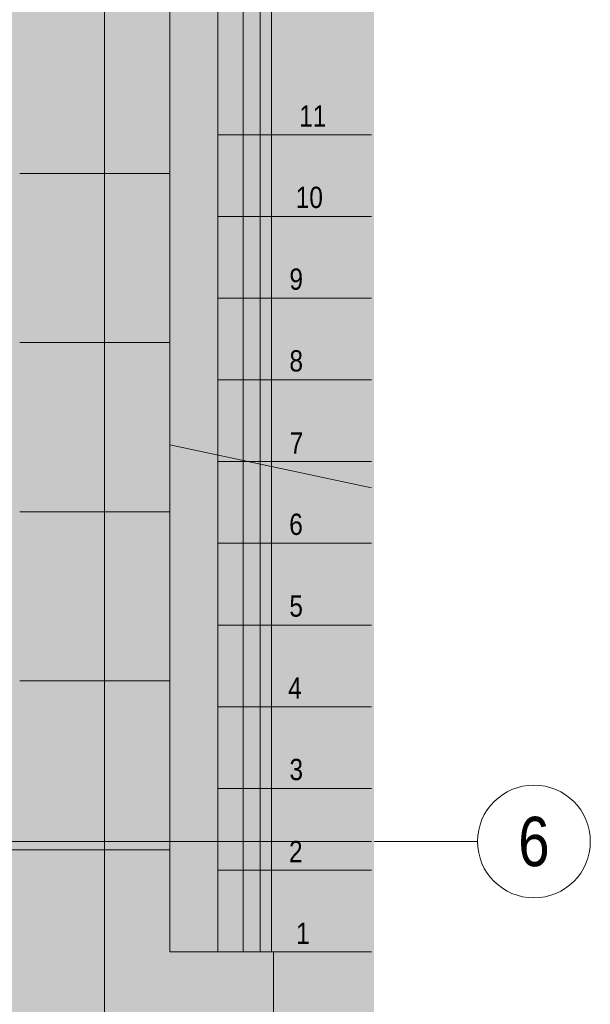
# Model space of a CAD drawing. Extents: x -620 to 300, y 62 to 1112.
# Tile 36 of 53: x 51 to 92, y 373 to 443. Entities that reach past the tile are written whole.
import ezdxf
from ezdxf.enums import TextEntityAlignment as Align
from ezdxf.lldxf.tags import DXFTag

# ---------------------------------------------------------------- set-up
doc = ezdxf.new("R2010")
doc.units = 0
doc.layers.get('0').update_dxf_attribs({"lineweight": 13})
doc.layers.add('30 -35 Decken- 2.2 Treppen Außen', color=7, linetype='Continuous', lineweight=9, true_color=0x009999)
doc.layers.add('iwb_Layout BA_Markierung', color=7, linetype='Continuous', lineweight=9, true_color=0xbadcdc)
for name, color, linetype, lineweight in [('60- 61 allgemeine Ausstattung- 4 Terrassen', 7, 'Continuous', 9), ('70 -71 Achsen- 1 Gebäudeachsen', 7, 'STRICHPUNKT2-A06GA1UQ8I', 18), ('iwb_Layout Achsbezeichung', 7, 'Continuous', 13)]:
    doc.layers.add(name, color=color, linetype=linetype, lineweight=lineweight)
doc.styles.get("Standard").update_dxf_attribs({"font": 'ARIALN.TTF'})
tags = doc.linetypes.add('grob-A06GA1UR8I', pattern=[14, 3, -8, 3]).pattern_tags.tags
tags[8:9] = [DXFTag(74, 4), DXFTag(75, 0), DXFTag(340, '0'), DXFTag(46, 0.0), DXFTag(50, 0.0), DXFTag(44, 0.0), DXFTag(45, 0.0)]
tags[6:7] = [DXFTag(74, 4), DXFTag(75, 0), DXFTag(340, '0'), DXFTag(46, 0.0), DXFTag(50, 0.0), DXFTag(44, 0.0), DXFTag(45, 0.0)]
tags[4:5] = [DXFTag(74, 4), DXFTag(75, 0), DXFTag(340, '0'), DXFTag(46, 0.0), DXFTag(50, 0.0), DXFTag(44, 0.0), DXFTag(45, 0.0)]
tags = doc.linetypes.add('STRICHPUNKT2', pattern=[12.7, 6.35, -3.175, 0, -3.175]).pattern_tags.tags
tags[10:11] = [DXFTag(74, 4), DXFTag(75, 0), DXFTag(340, '0'), DXFTag(46, 0.0), DXFTag(50, 0.0), DXFTag(44, 0.0), DXFTag(45, 0.0)]
tags[8:9] = [DXFTag(74, 4), DXFTag(75, 0), DXFTag(340, '0'), DXFTag(46, 0.0), DXFTag(50, 0.0), DXFTag(44, 0.0), DXFTag(45, 0.0)]
tags[6:7] = [DXFTag(74, 4), DXFTag(75, 0), DXFTag(340, '0'), DXFTag(46, 0.0), DXFTag(50, 0.0), DXFTag(44, 0.0), DXFTag(45, 0.0)]
tags[4:5] = [DXFTag(74, 4), DXFTag(75, 0), DXFTag(340, '0'), DXFTag(46, 0.0), DXFTag(50, 0.0), DXFTag(44, 0.0), DXFTag(45, 0.0)]
tags = doc.linetypes.add('STRICHPUNKT2-A06GA1UQ8I', pattern=[12.7, 6.35, -3.175, 0, -3.175]).pattern_tags.tags
tags[10:11] = [DXFTag(74, 4), DXFTag(75, 0), DXFTag(340, '0'), DXFTag(46, 0.0), DXFTag(50, 0.0), DXFTag(44, 0.0), DXFTag(45, 0.0)]
tags[8:9] = [DXFTag(74, 4), DXFTag(75, 0), DXFTag(340, '0'), DXFTag(46, 0.0), DXFTag(50, 0.0), DXFTag(44, 0.0), DXFTag(45, 0.0)]
tags[6:7] = [DXFTag(74, 4), DXFTag(75, 0), DXFTag(340, '0'), DXFTag(46, 0.0), DXFTag(50, 0.0), DXFTag(44, 0.0), DXFTag(45, 0.0)]
tags[4:5] = [DXFTag(74, 4), DXFTag(75, 0), DXFTag(340, '0'), DXFTag(46, 0.0), DXFTag(50, 0.0), DXFTag(44, 0.0), DXFTag(45, 0.0)]

# ---------------------------------------------------------------- blocks, each defined once
blk = doc.blocks.new('Polygon-A06GA1UK8I')
at = {"color": 0, "linetype": 'ByBlock', "lineweight": -2, "ltscale": 0.13}
blk.add_solid([(41.831, 86.61), (41.664, 1083.814), (76.501, 86.518), (76.501, 1083.814)], dxfattribs=at)
blk = doc.blocks.new('Referenz-A06GA1UT8I')
at = {"layer": '30 -35 Decken- 2.2 Treppen Außen', "color": 0, "linetype": 'grob-A06GA1UR8I', "lineweight": -2, "ltscale": 0.13}
for p, q in [((62.021, 540.093), (62.021, 412.595)), ((65.421, 411.872), (65.421, 540.093)), ((67.221, 540.093), (67.221, 411.489)), ((68.421, 411.234), (68.421, 540.093)), ((69.221, 540.093), (69.221, 411.064)), ((65.421, 434.613), (65.421, 482.093)), ((65.421, 428.813), (65.421, 434.613)), ((76.308, 434.613), (65.421, 434.613)), ((65.421, 423.013), (65.421, 428.813)), ((76.308, 428.813), (65.421, 428.813)), ((65.421, 417.213), (65.421, 423.013)), ((76.308, 423.013), (65.421, 423.013)), ((65.421, 417.213), (65.421, 411.872)), ((76.308, 417.213), (65.421, 417.213)), ((76.308, 409.558), (62.021, 412.595)), ((76.308, 411.413), (67.578, 411.413))]:
    blk.add_line(p, q, dxfattribs=at)
at = {"layer": '30 -35 Decken- 2.2 Treppen Außen', "color": 0, "linetype": 'Continuous', "lineweight": -2, "ltscale": 0.13}
for p, q in [((62.021, 412.595), (62.021, 376.613)), ((76.308, 409.558), (62.021, 412.595)), ((65.421, 411.872), (65.421, 411.413)), ((65.421, 376.613), (65.421, 411.872)), ((67.578, 411.413), (65.421, 411.413)), ((65.421, 411.413), (65.421, 405.613)), ((67.221, 411.489), (67.221, 376.613)), ((68.421, 376.613), (68.421, 411.234)), ((69.221, 411.064), (69.221, 376.613)), ((76.308, 405.613), (65.421, 405.613)), ((65.421, 405.613), (65.421, 399.813)), ((65.421, 394.013), (65.421, 399.813)), ((65.421, 399.813), (76.308, 399.813)), ((65.421, 388.213), (65.421, 394.013)), ((76.308, 394.013), (65.421, 394.013)), ((65.421, 382.413), (65.421, 388.213)), ((76.308, 388.213), (65.421, 388.213)), ((65.421, 376.613), (65.421, 382.413)), ((76.308, 382.413), (65.421, 382.413)), ((62.021, 376.613), (65.421, 376.613)), ((76.308, 376.613), (65.421, 376.613)), ((67.221, 376.613), (65.421, 376.613)), ((69.221, 376.613), (68.421, 376.613))]:
    blk.add_line(p, q, dxfattribs=at)
at = {"layer": '60- 61 allgemeine Ausstattung- 4 Terrassen', "color": 0, "lineweight": -2}
for p, q in [((57.371, 214.053), (57.371, 549.953)), ((51.361, 431.853), (62.021, 431.853)), ((51.361, 419.853), (62.021, 419.853)), ((51.361, 407.853), (62.021, 407.853)), ((51.361, 395.853), (62.021, 395.853)), ((47.421, 383.853), (62.021, 383.853)), ((69.371, 214.053), (69.371, 376.613))]:
    blk.add_line(p, q, dxfattribs=at)
at = {"layer": '70 -71 Achsen- 1 Gebäudeachsen', "color": 0, "linetype": 'STRICHPUNKT2-A06GA1UQ8I', "lineweight": -2, "ltscale": 0.13}
blk.add_line((-538.631, 384.453), (76.308, 384.453), dxfattribs=at)
at = {"layer": '30 -35 Decken- 2.2 Treppen Außen', "color": 0, "linetype": 'ByBlock', "lineweight": -2, "ltscale": 0.13, "char_height": 1.51033, "attachment_point": 1, "rotation": 0.001}
for s, insert in [('{\\fArial Narrow;11}', (71.185, 436.694)), ('{\\fArial Narrow;10}', (70.944, 430.918)), ('{\\fArial Narrow;9}', (70.496, 425.118)), ('{\\fArial Narrow;8}', (70.496, 419.318)), ('{\\fArial Narrow;7}', (70.517, 413.494)), ('{\\fArial Narrow;6}', (70.481, 407.718)), ('{\\fArial Narrow;5}', (70.49, 401.918)), ('{\\fArial Narrow;4}', (70.403, 396.094)), ('{\\fArial Narrow;3}', (70.499, 390.318)), ('{\\fArial Narrow;2}', (70.466, 384.494)), ('{\\fArial Narrow;1}', (70.97, 378.694))]:
    blk.add_mtext(s, dxfattribs=dict(at, insert=insert))

msp = doc.modelspace()

# ---------------------------------------------------------------- linework, layer by layer
at = {"layer": 'iwb_Layout Achsbezeichung', "linetype": 'STRICHPUNKT2', "lineweight": 13, "ltscale": 0.39}
msp.add_line((76.501, 384.453), (83.837, 384.453), dxfattribs=at)
at = {"layer": 'iwb_Layout Achsbezeichung', "ltscale": 0.39, "extrusion": (0, 0, -1)}
msp.add_circle((-87.837, 384.453), 4, dxfattribs=at)

# ---------------------------------------------------------------- block references
at = {"color": 8, "lineweight": 13, "ltscale": 0.13, "true_color": 0x808080}
msp.add_blockref('Referenz-A06GA1UT8I', (0, 0), dxfattribs=at)
at = {"layer": 'iwb_Layout BA_Markierung', "ltscale": 0.13}
msp.add_blockref('Polygon-A06GA1UK8I', (0, 0), dxfattribs=at)

# ---------------------------------------------------------------- texts
at = {"layer": 'iwb_Layout Achsbezeichung', "ltscale": 0.39}
msp.add_text('6', height=3.5, dxfattribs=at).set_placement((87.837, 384.453), align=Align.MIDDLE_CENTER)

doc.saveas('drawing.dxf')
